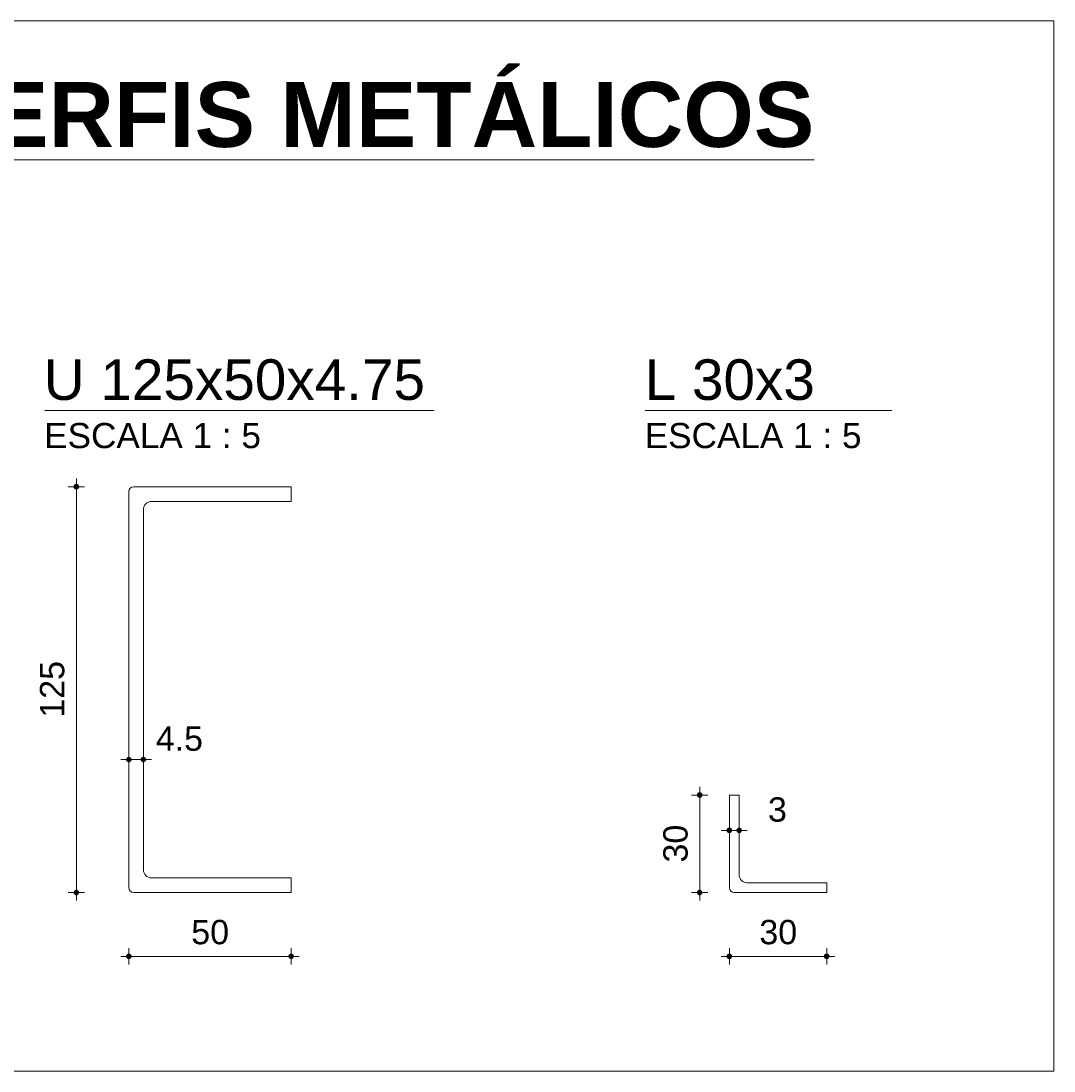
# Model space of a CAD drawing. Header units: metres. Extents: x 1.7 to 46.9, y -75.7 to 7.5.
# Tile 12 of 15: x 1.919 to 2.237, y 2.908 to 3.231. Entities that reach past the tile are written whole.
import ezdxf

# ---------------------------------------------------------------- set-up
doc = ezdxf.new("R2010")
doc.units = ezdxf.units.M
doc.linetypes.add('Projeção', pattern=[0.003969, 0.002381, -0.001587])
for name, color, linetype, lineweight in [('A-ANNO-DIMS', 7, 'Continuous', 9), ('A-ANNO-DIMS-5', 7, 'Continuous', 9), ('A-DETL-THIN', 7, 'Continuous', 18), ('A-FLOR-OVHD', 7, 'Projeção', 18), ('G-ANNO-TEXT', 7, 'Continuous', 9)]:
    doc.layers.add(name, color=color, linetype=linetype, lineweight=lineweight)
doc.styles.add('Arial', font='arial.ttf', dxfattribs={"height": 0.0075})
doc.styles.add('Arial_1', font='arial.ttf', dxfattribs={"height": 0.0125})
doc.styles.add('Arial_2', font='arial.ttf', dxfattribs={"height": 0.00775})
doc.styles.add('Arial_B', font='arialbd.ttf', dxfattribs={"height": 0.02})
doc.dimstyles.new('Linear_-_3_mm_em_mm_2', dxfattribs={"dimscale": 0.3048, "dimtxt": 0.007652, "dimasz": 0.016404, "dimexe": 0.008202, "dimexo": 0.0625, "dimgap": 0.004921, "dimtad": 1, "dimlfac": 1000, "dimrnd": 0.01, "dimdsep": 46, "dimtxsty": 'Arial', "dimblk1": 'DOTSMALL', "dimblk2": 'DOTSMALL', "dimsah": 1, "dimcen": 0.09, "dimdle": 0.008202, "dimazin": 0, "dimtfac": 1, "dimtdec": 4, "dimtix": 1, "dimtmove": 2, "dimatfit": 3, "dimfxl": 0.008202, "dimfxlon": 1, "dimtvp": 1, "dimtolj": 1, "dimtzin": 0, "dimarcsym": 2})
doc.dimstyles.new('Linear_-_3_mm_em_mm_2_1', dxfattribs={"dimscale": 0.3048, "dimtxt": 0.007652, "dimasz": 0.016404, "dimexe": 0.008202, "dimexo": 0.0625, "dimgap": 0.004921, "dimtad": 1, "dimlfac": 1000, "dimrnd": 0.01, "dimdsep": 46, "dimtxsty": 'Arial', "dimblk1": 'DOTSMALL', "dimblk2": 'DOTSMALL', "dimsah": 1, "dimcen": 0.09, "dimdle": 0.008202, "dimazin": 0, "dimtfac": 1, "dimtdec": 4, "dimtix": 1, "dimtmove": 0, "dimatfit": 3, "dimfxl": 0.008202, "dimfxlon": 1, "dimtvp": 1, "dimtolj": 1, "dimtzin": 0, "dimarcsym": 2})

# ---------------------------------------------------------------- blocks, each defined once
blk = doc.blocks.new('DIMBLOCK6-DETALHE DOS PERFIS')
at = {"layer": 'A-ANNO-DIMS-5', "lineweight": 35, "transparency": 16777216}
h = blk.add_hatch(color=256, dxfattribs=at)
edge = h.paths.add_edge_path()
edge.add_arc((1.95174, 3.00352), 0.000625, 0, 360)
h = blk.add_hatch(color=256, dxfattribs=at)
edge = h.paths.add_edge_path()
edge.add_arc((1.95624, 3.00352), 0.000625, 0, 360)
at = {"layer": 'A-ANNO-DIMS-5', "transparency": 16777216}
for p, q in [((1.95174, 3.00352), (1.95174, 3.00602)), ((1.95624, 3.00352), (1.95624, 3.00602)), ((1.94924, 3.00352), (1.95874, 3.00352)), ((1.95174, 3.00352), (1.95174, 3.00102)), ((1.95624, 3.00352), (1.95624, 3.00102))]:
    blk.add_line(p, q, dxfattribs=at)
at = {"layer": 'A-ANNO-DIMS-5', "lineweight": 35, "transparency": 16777216}
for centre in [(1.95174, 3.00352), (1.95624, 3.00352)]:
    blk.add_circle(centre, 0.000625, dxfattribs=at)
at = {"layer": 'A-ANNO-DIMS-5', "color": 0, "transparency": 16777216, "insert": (1.96003, 3.01372), "char_height": 0.0075, "width": 0.0173758, "attachment_point": 1, "line_spacing_factor": 0.941778, "style": 'Arial'}
blk.add_mtext('4.5', dxfattribs=at)
blk = doc.blocks.new('_DotSmall')
at = {"color": 0, "linetype": 'ByBlock', "const_width": 0.5}
blk.add_lwpolyline([(-0.0625, 0, 1), (0.0625, 0, 1)], format="xyb", close=True, dxfattribs=at)
blk = doc.blocks.new('DIMBLOCK7-DETALHE DOS PERFIS')
at = {"layer": 'A-ANNO-DIMS-5', "lineweight": 35, "transparency": 16777216}
h = blk.add_hatch(color=256, dxfattribs=at)
edge = h.paths.add_edge_path()
edge.add_arc((1.9356, 3.08757), 0.000625, 0, 360)
h = blk.add_hatch(color=256, dxfattribs=at)
edge = h.paths.add_edge_path()
edge.add_arc((1.9356, 2.96257), 0.000625, 0, 360)
at = {"layer": 'A-ANNO-DIMS-5', "transparency": 16777216}
for p, q in [((1.9356, 2.96007), (1.9356, 3.09007)), ((1.9356, 3.08757), (1.9331, 3.08757)), ((1.9356, 3.08757), (1.9381, 3.08757)), ((1.9356, 2.96257), (1.9331, 2.96257)), ((1.9356, 2.96257), (1.9381, 2.96257))]:
    blk.add_line(p, q, dxfattribs=at)
at = {"layer": 'A-ANNO-DIMS-5', "lineweight": 35, "transparency": 16777216}
for centre in [(1.9356, 3.08757), (1.9356, 2.96257)]:
    blk.add_circle(centre, 0.000625, dxfattribs=at)
at = {"layer": 'A-ANNO-DIMS-5', "color": 0, "transparency": 16777216, "insert": (1.92436, 3.01641), "char_height": 0.0075, "width": 0.0207662, "attachment_point": 1, "rotation": 90, "line_spacing_factor": 0.941778, "style": 'Arial'}
blk.add_mtext('125', dxfattribs=at)
blk = doc.blocks.new('DIMBLOCK8-DETALHE DOS PERFIS')
at = {"layer": 'A-ANNO-DIMS-5', "lineweight": 35, "transparency": 16777216}
h = blk.add_hatch(color=256, dxfattribs=at)
edge = h.paths.add_edge_path()
edge.add_arc((1.95174, 2.94289), 0.000625, 0, 360)
h = blk.add_hatch(color=256, dxfattribs=at)
edge = h.paths.add_edge_path()
edge.add_arc((2.00174, 2.94289), 0.000625, 0, 360)
at = {"layer": 'A-ANNO-DIMS-5', "transparency": 16777216}
for p, q in [((1.95174, 2.94289), (1.95174, 2.94539)), ((2.00174, 2.94289), (2.00174, 2.94539)), ((1.94924, 2.94289), (2.00424, 2.94289)), ((1.95174, 2.94289), (1.95174, 2.94039)), ((2.00174, 2.94289), (2.00174, 2.94039))]:
    blk.add_line(p, q, dxfattribs=at)
at = {"layer": 'A-ANNO-DIMS-5', "lineweight": 35, "transparency": 16777216}
for centre in [(1.95174, 2.94289), (2.00174, 2.94289)]:
    blk.add_circle(centre, 0.000625, dxfattribs=at)
at = {"layer": 'A-ANNO-DIMS-5', "color": 0, "transparency": 16777216, "insert": (1.97097, 2.95412), "char_height": 0.0075, "width": 0.0138441, "attachment_point": 1, "line_spacing_factor": 0.941778, "style": 'Arial'}
blk.add_mtext('50', dxfattribs=at)
blk = doc.blocks.new('DIMBLOCK9-DETALHE DOS PERFIS')
at = {"layer": 'A-ANNO-DIMS-5', "lineweight": 35, "transparency": 16777216}
h = blk.add_hatch(color=256, dxfattribs=at)
edge = h.paths.add_edge_path()
edge.add_arc((2.13674, 2.98169), 0.000625, 0, 360)
h = blk.add_hatch(color=256, dxfattribs=at)
edge = h.paths.add_edge_path()
edge.add_arc((2.13974, 2.98169), 0.000625, 0, 360)
at = {"layer": 'A-ANNO-DIMS-5', "transparency": 16777216}
for p, q in [((2.13674, 2.98169), (2.13674, 2.98419)), ((2.13974, 2.98169), (2.13974, 2.98419)), ((2.13424, 2.98169), (2.14224, 2.98169)), ((2.13674, 2.98169), (2.13674, 2.97919)), ((2.13974, 2.98169), (2.13974, 2.97919))]:
    blk.add_line(p, q, dxfattribs=at)
at = {"layer": 'A-ANNO-DIMS-5', "lineweight": 35, "transparency": 16777216}
for centre in [(2.13674, 2.98169), (2.13974, 2.98169)]:
    blk.add_circle(centre, 0.000625, dxfattribs=at)
at = {"layer": 'A-ANNO-DIMS-5', "color": 0, "transparency": 16777216, "insert": (2.14863, 2.99189), "char_height": 0.0075, "width": 0.0069221, "attachment_point": 1, "line_spacing_factor": 0.941778, "style": 'Arial'}
blk.add_mtext('3', dxfattribs=at)
blk = doc.blocks.new('DIMBLOCK10-DETALHE DOS PERFIS')
at = {"layer": 'A-ANNO-DIMS-5', "lineweight": 35, "transparency": 16777216}
h = blk.add_hatch(color=256, dxfattribs=at)
edge = h.paths.add_edge_path()
edge.add_arc((2.13674, 2.94289), 0.000625, 0, 360)
h = blk.add_hatch(color=256, dxfattribs=at)
edge = h.paths.add_edge_path()
edge.add_arc((2.16674, 2.94289), 0.000625, 0, 360)
at = {"layer": 'A-ANNO-DIMS-5', "transparency": 16777216}
for p, q in [((2.13674, 2.94289), (2.13674, 2.94539)), ((2.16674, 2.94289), (2.16674, 2.94539)), ((2.13424, 2.94289), (2.16924, 2.94289)), ((2.13674, 2.94289), (2.13674, 2.94039)), ((2.16674, 2.94289), (2.16674, 2.94039))]:
    blk.add_line(p, q, dxfattribs=at)
at = {"layer": 'A-ANNO-DIMS-5', "lineweight": 35, "transparency": 16777216}
for centre in [(2.13674, 2.94289), (2.16674, 2.94289)]:
    blk.add_circle(centre, 0.000625, dxfattribs=at)
at = {"layer": 'A-ANNO-DIMS-5', "color": 0, "transparency": 16777216, "insert": (2.14597, 2.95412), "char_height": 0.0075, "width": 0.0138441, "attachment_point": 1, "line_spacing_factor": 0.941778, "style": 'Arial'}
blk.add_mtext('30', dxfattribs=at)
blk = doc.blocks.new('DIMBLOCK11-DETALHE DOS PERFIS')
at = {"layer": 'A-ANNO-DIMS-5', "lineweight": 35, "transparency": 16777216}
h = blk.add_hatch(color=256, dxfattribs=at)
edge = h.paths.add_edge_path()
edge.add_arc((2.12762, 2.99257), 0.000625, 0, 360)
h = blk.add_hatch(color=256, dxfattribs=at)
edge = h.paths.add_edge_path()
edge.add_arc((2.12762, 2.96257), 0.000625, 0, 360)
at = {"layer": 'A-ANNO-DIMS-5', "transparency": 16777216}
for p, q in [((2.12762, 2.99257), (2.12512, 2.99257)), ((2.12762, 2.96007), (2.12762, 2.99507)), ((2.12762, 2.99257), (2.13012, 2.99257)), ((2.12762, 2.96257), (2.12512, 2.96257)), ((2.12762, 2.96257), (2.13012, 2.96257))]:
    blk.add_line(p, q, dxfattribs=at)
at = {"layer": 'A-ANNO-DIMS-5', "lineweight": 35, "transparency": 16777216}
for centre in [(2.12762, 2.99257), (2.12762, 2.96257)]:
    blk.add_circle(centre, 0.000625, dxfattribs=at)
at = {"layer": 'A-ANNO-DIMS-5', "color": 0, "transparency": 16777216, "insert": (2.11638, 2.9718), "char_height": 0.0075, "width": 0.0138441, "attachment_point": 1, "rotation": 90, "line_spacing_factor": 0.941778, "style": 'Arial'}
blk.add_mtext('30', dxfattribs=at)

msp = doc.modelspace()

# ---------------------------------------------------------------- linework, layer by layer
at = {"layer": 'A-DETL-THIN'}
for p, q in [((1.87822, 3.231071), (2.079729, 3.231071)), ((2.079729, 3.231071), (2.236739, 3.231071)), ((2.236739, 3.231071), (2.236739, 2.907565)), ((1.925834, 3.111071), (2.045834, 3.111071)), ((2.110834, 3.111071), (2.186739, 3.111071)), ((1.953239, 3.087565), (2.001739, 3.087565)), ((1.951739, 3.086065), (1.951739, 2.964065)), ((2.001739, 3.083065), (1.958739, 3.083065)), ((1.956239, 2.969565), (1.956239, 3.080565)), ((2.136739, 2.992565), (2.136739, 2.964065)), ((2.139739, 2.968065), (2.139739, 2.992565)), ((2.001739, 2.967065), (1.958739, 2.967065)), ((2.166739, 2.965565), (2.142239, 2.965565)), ((1.953239, 2.962565), (2.001739, 2.962565)), ((2.138239, 2.962565), (2.166739, 2.962565)), ((2.236739, 2.907565), (1.666739, 2.907565))]:
    msp.add_line(p, q, dxfattribs=at)
for centre, radius, start, end in [((1.953239, 3.086065), 0.0015, 90, 180), ((1.958739, 3.080565), 0.0025, 90, 180), ((1.958739, 2.969565), 0.0025, 180, 270), ((2.142239, 2.968065), 0.0025, 180, 270), ((1.953239, 2.964065), 0.0015, 180, 270), ((2.138239, 2.964065), 0.0015, 180, 270)]:
    msp.add_arc(centre, radius, start, end, dxfattribs=at)
at = {"layer": 'A-FLOR-OVHD'}
for p, q in [((2.001739, 3.087565), (2.001739, 3.083065)), ((2.136739, 2.992565), (2.139739, 2.992565)), ((2.001739, 2.962565), (2.001739, 2.967065)), ((2.166739, 2.962565), (2.166739, 2.965565))]:
    msp.add_line(p, q, dxfattribs=at)

# ---------------------------------------------------------------- texts
at = {"layer": 'G-ANNO-TEXT', "attachment_point": 1}
for s, insert, char_height, width, style in [('\\LDETALHE DOS PERFIS METÁLICOS', (1.681744, 3.212264), 0.02, 0.58683525, 'Arial_B'), (' U 125x50x4.75', (1.920677, 3.126826), 0.0125, 0.14710966, 'Arial_1'), ('L 30x3', (2.110655, 3.126826), 0.0125, 0.06293247, 'Arial_1'), ('ESCALA 1 : 5', (1.925655, 3.107219), 0.00775, 0.07896622, 'Arial_2'), ('ESCALA 1 : 5', (2.110655, 3.107219), 0.00775, 0.07896622, 'Arial_2')]:
    msp.add_mtext(s, dxfattribs=dict(at, insert=insert, char_height=char_height, width=width, style=style))

# ---------------------------------------------------------------- dimensions: what is measured, and where the dimension line sits
at = {"layer": 'A-ANNO-DIMS'}
for base, p1, p2, override, picture, middle in [((1.935601, 3.087565), (1.938101, 2.962565), (1.938101, 3.087565), {"dimpost": '<>', "dimfxl": 0.125}, 'DIMBLOCK7-DETALHE DOS PERFIS', (1.930272, 3.025065)), ((2.127618, 2.992565), (2.130118, 2.962565), (2.130118, 2.992565), {"dimpost": '<>', "dimfxl": 0.03}, 'DIMBLOCK11-DETALHE DOS PERFIS', (2.122286, 2.977565))]:
    dim = msp.add_linear_dim(base=base, p1=p1, p2=p2, angle=90, dimstyle='Linear_-_3_mm_em_mm_2_1', override=override, dxfattribs=at)
    dim.commit()
    dim.dimension.update_dxf_attribs({"geometry": picture, "text_midpoint": middle})
for base, p1, p2, override, picture, middle in [((1.956239, 3.003516), (1.951739, 3.006016), (1.956239, 3.006016), {"dimpost": '<>', "dimfxl": 0.0045}, 'DIMBLOCK6-DETALHE DOS PERFIS', (1.968715, 3.008717)), ((2.139739, 2.981693), (2.136739, 2.984193), (2.139739, 2.984193), {"dimpost": '<>', "dimfxl": 0.003}, 'DIMBLOCK9-DETALHE DOS PERFIS', (2.152094, 2.986894))]:
    dim = msp.add_linear_dim(base=base, p1=p1, p2=p2, dimstyle='Linear_-_3_mm_em_mm_2', override=override, dxfattribs=at)
    dim.commit()
    dim.dimension.update_dxf_attribs({"geometry": picture, "text_midpoint": middle, "dimtype": 160})
for base, p1, p2, override, picture, middle in [((2.001739, 2.942886), (1.951739, 2.945386), (2.001739, 2.945386), {"dimpost": '<>', "dimfxl": 0.05}, 'DIMBLOCK8-DETALHE DOS PERFIS', (1.976739, 2.948215)), ((2.166739, 2.942886), (2.136739, 2.945386), (2.166739, 2.945386), {"dimpost": '<>', "dimfxl": 0.03}, 'DIMBLOCK10-DETALHE DOS PERFIS', (2.151739, 2.948218))]:
    dim = msp.add_linear_dim(base=base, p1=p1, p2=p2, dimstyle='Linear_-_3_mm_em_mm_2_1', override=override, dxfattribs=at)
    dim.commit()
    dim.dimension.update_dxf_attribs({"geometry": picture, "text_midpoint": middle})

doc.saveas('drawing.dxf')
